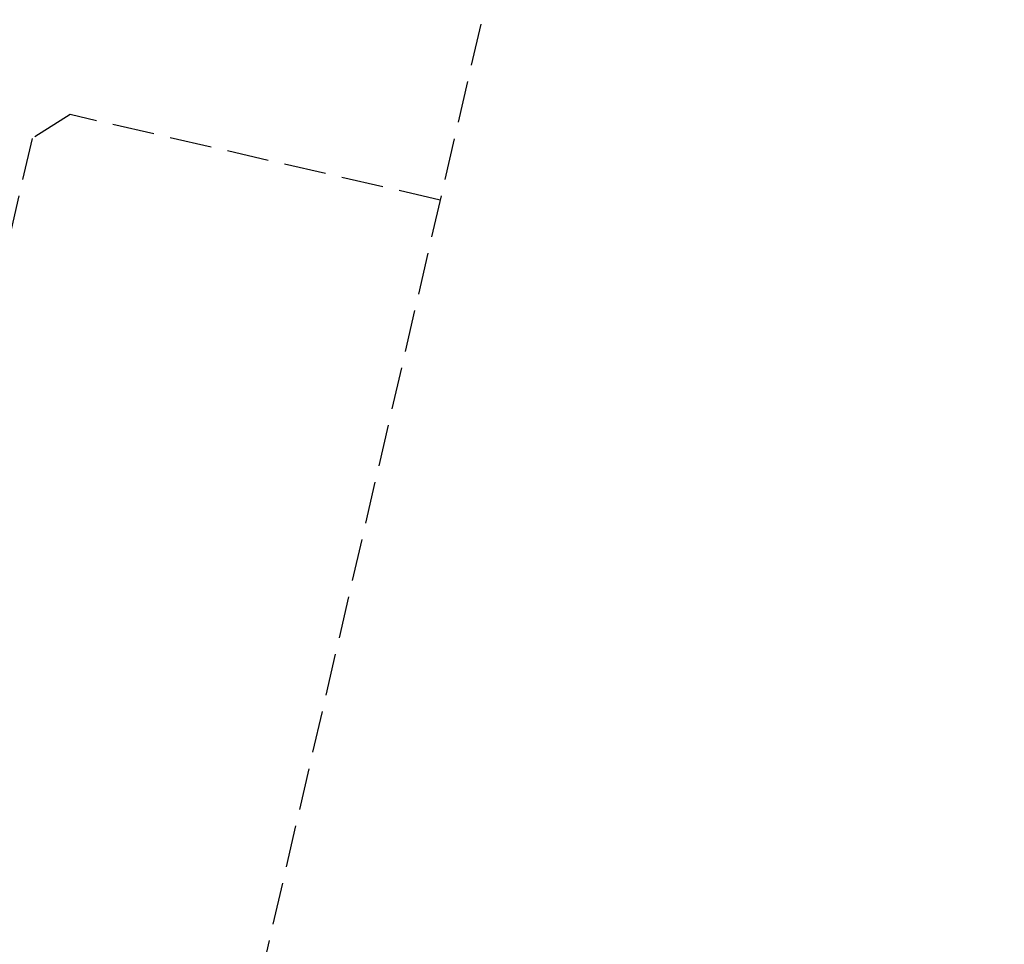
# Model space of a CAD drawing. Header units: millimetres. Extents: x -50096 to 615650, y 194565 to 243945.
# Tile 28 of 130: x 227792 to 227909, y 222091 to 222201. Entities that reach past the tile are written whole.
import ezdxf

# ---------------------------------------------------------------- set-up
doc = ezdxf.new("R2010")
doc.units = ezdxf.units.MM
doc.linetypes.add('ГТО-1 Пунктир', pattern=[7, 5, -2])
doc.layers.add('ГТО-2_Размеры_035', color=2, linetype='Continuous', lineweight=35)
doc.layers.add('ОГОС_Пунктир_025', color=151, linetype='ГТО-1 Пунктир', lineweight=25)
doc.layers.add('ГТО-2_Штриховка_018', color=7, linetype='Continuous', lineweight=18, true_color=0x6b6b6b)

# ---------------------------------------------------------------- blocks, each defined once
blk = doc.blocks.new('ОГСО_Затвор_План')
at = {"layer": 'ОГОС_Пунктир_025'}
for points in [[(-1013.72, 475), (-1140.8, 475), (-1142.8, 473), (-1142.8, 463), (-1170.3, 435.5), (-1170.3, -435.5), (-1142.8, -463), (-1142.8, -473), (-1140.8, -475), (-1013.72, -475)], [(-1170.3, 260), (-1215.5, 260), (-1219.3, 256.2), (-1219.3, 6.59)]]:
    blk.add_lwpolyline(points, dxfattribs=at)
blk = doc.blocks.new('A$C1AA538EC')
at = {"layer": 'ГТО-2_Размеры_035', "rotation": 346.9999999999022}
blk.add_blockref('ОГСО_Затвор_План', (-6044.68, -11100.1), dxfattribs=at)

msp = doc.modelspace()

# ---------------------------------------------------------------- hatches: boundary and pattern name
at = {"layer": 'ГТО-2_Штриховка_018'}
h = msp.add_hatch(dxfattribs=at)
h.set_pattern_fill('ANSI35', color=256, scale=100)
h.set_pattern_definition([(45, (-115466.6, -494469.8), (-449.0128, 449.0128), []), (45, (-115017.6, -494469.8), (-449.0128, 449.0128), [793.75, -158.75, 0, -158.75])])
h.paths.add_polyline_path([(243988.45, 233562.87), (247488.45, 233562.87), (247488.45, 236562.87), (227633.45, 236562.87), (227633.45, 228037.87), (232688.45, 228037.87), (232688.45, 229062.87), (243988.45, 229062.87)])
edge = h.paths.add_edge_path(flags=16)
edge.add_arc((234968.45, 232762.78), 1700, 0, 360)
edge = h.paths.add_edge_path(flags=16)
edge.add_arc((255968.45, 232762.78), 1700, 0, 360)
h.paths.add_polyline_path([(264438.45, 224462.87), (264438.45, 224822.87), (265938.45, 224822.87), (265938.45, 224462.87), (276518.45, 224462.87), (276518.45, 221662.7), (278018.45, 221662.7), (278018.45, 225962.87), (263788.45, 225962.87), (263788.45, 236562.87), (247488.45, 236562.87), (247488.45, 233562.87), (250988.45, 233562.87), (250988.45, 229062.87), (262288.45, 229062.87), (262288.45, 226212.87), (247488.45, 226212.87), (247488.45, 224462.87), (252623.45, 224462.87), (252623.45, 224822.87), (254123.45, 224822.87), (254123.45, 224462.87), (258378.45, 224462.87), (258378.45, 224822.87), (259878.45, 224822.87), (259878.45, 224462.87)])

# ---------------------------------------------------------------- block references
at = {"layer": 'ГТО-2_Размеры_035'}
msp.add_blockref('A$C1AA538EC', (234968.45, 232762.78), dxfattribs=at)

doc.saveas('drawing.dxf')
